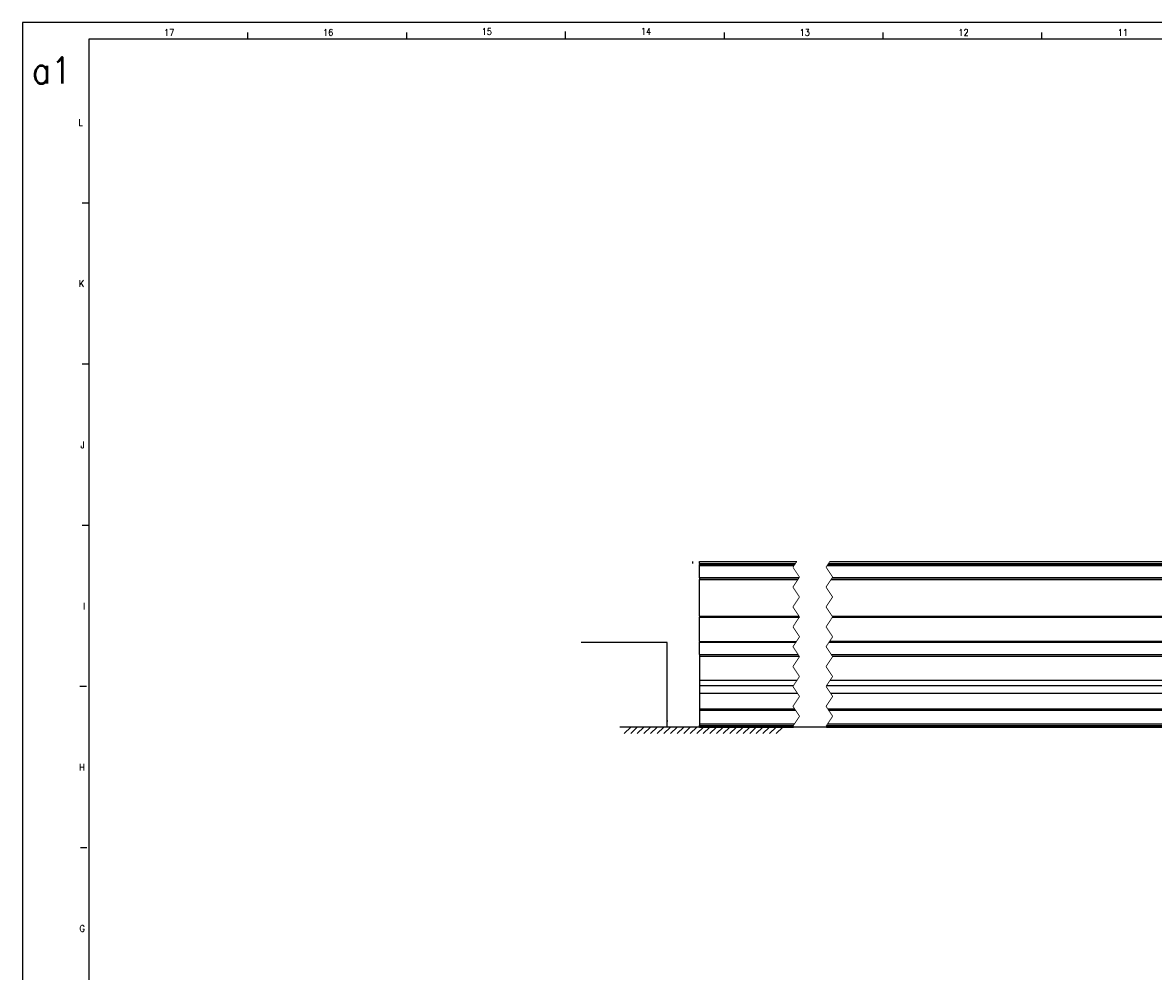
# Model space of a CAD drawing. Header units: inches. Extents: x -381 to 2497, y -418 to 176.
# Tile 2 of 7: x -381 to -40, y -111 to 176. Entities that reach past the tile are written whole.
import ezdxf

# ---------------------------------------------------------------- set-up
doc = ezdxf.new("R2010")
doc.units = ezdxf.units.IN
doc.layers.add('1', color=7, linetype='Continuous')
doc.styles.add('CONVERTER_11', font='txt.shx', dxfattribs={"width": 0.9})
doc.dimstyles.get("Standard").update_dxf_attribs({"dimtxt": 0.18, "dimasz": 0.18, "dimexe": 0.18, "dimexo": 0.0625, "dimgap": 0.09, "dimtad": 0, "dimtih": 1, "dimtoh": 1, "dimdec": 4, "dimzin": 0, "dimdsep": 46, "dimtxsty": 'Standard', "dimcen": 0.09, "dimadec": 0, "dimazin": 0, "dimtfac": 1, "dimtdec": 4, "dimtofl": 0, "dimtmove": 0, "dimatfit": 3, "dimfxl": 1, "dimtolj": 1, "dimtzin": 0, "dimarcsym": 0})

# ---------------------------------------------------------------- blocks, each defined once
blk = doc.blocks.new('Modulo_der__14E__1__10', base_point=(-176.82, -37.15))
at = {"color": 7, "linetype": 'Continuous'}
for p, q in [((-176.82, 12.97), (-147.41, 12.97)), ((-176.82, 12.97), (-176.82, 12.96)), ((-176.82, 12.96), (-147.42, 12.96)), ((-176.82, 12.35), (-176.82, 12.96)), ((-176.82, 12.35), (-147.82, 12.35)), ((-176.82, 12.35), (-176.82, 12.03)), ((-176.82, 12.03), (-148.04, 12.03)), ((-176.82, 11.7), (-176.82, 12.03)), ((-176.82, 7.99), (-176.82, 11.7)), ((-176.82, 11.7), (-148.25, 11.7)), ((-138.25, 11.7), (265.68, 11.7)), ((-138.04, 12.03), (265.68, 12.03)), ((-137.82, 12.35), (265.68, 12.35)), ((-137.42, 12.96), (265.68, 12.96)), ((-137.41, 12.97), (265.68, 12.97)), ((-146.73, 7.99), (-176.82, 7.99)), ((-176.82, 7.99), (-176.82, 7.97)), ((-176.82, 7.97), (-146.74, 7.97)), ((-176.82, 7.97), (-176.82, 7.47)), ((-176.82, 7.47), (-147.07, 7.47)), ((-176.82, -3.59), (-176.82, 7.47)), ((-137.07, 7.47), (186.68, 7.47)), ((-136.74, 7.97), (186.68, 7.97)), ((244.68, 7.99), (-136.73, 7.99)), ((-176.82, -3.59), (-146.69, -3.59)), ((-176.82, -3.59), (-176.82, -3.84)), ((-176.82, -11.21), (-176.82, -3.84)), ((-176.82, -3.84), (-146.62, -3.84)), ((-136.69, -3.59), (186.68, -3.59)), ((-136.62, -3.84), (186.68, -3.84)), ((-176.82, -11.21), (-176.82, -11.46)), ((-176.82, -11.21), (-147.53, -11.21)), ((-176.82, -15.09), (-176.82, -11.46)), ((-176.82, -11.46), (-147.69, -11.46)), ((-137.69, -11.46), (186.68, -11.46)), ((186.68, -11.21), (-137.53, -11.21)), ((-176.82, -15.09), (-176.82, -15.59)), ((-176.82, -15.09), (-147.03, -15.09)), ((-176.82, -15.59), (-176.82, -18.82)), ((-176.82, -15.59), (-146.7, -15.59)), ((-137.03, -15.09), (186.68, -15.09)), ((-136.7, -15.59), (186.68, -15.59)), ((-176.82, -18.82), (-176.82, -22.85)), ((-176.82, -22.85), (-147.29, -22.85)), ((-176.82, -22.85), (-176.82, -24.52)), ((-137.29, -22.85), (186.68, -22.85)), ((-176.82, -24.52), (-176.82, -25)), ((-176.82, -24.52), (-148.4, -24.52)), ((-176.82, -25), (-176.82, -26.81)), ((-176.82, -26.81), (-147.22, -26.81)), ((-176.82, -26.81), (-176.82, -26.84)), ((-176.82, -26.84), (-147.2, -26.84)), ((-176.82, -26.84), (-176.82, -31.52)), ((-138.4, -24.52), (186.68, -24.52)), ((-137.22, -26.81), (113.43, -26.81)), ((-137.2, -26.84), (113.43, -26.84)), ((-176.82, -31.52), (-148.07, -31.52)), ((-176.82, -31.52), (-176.82, -31.96)), ((-176.82, -31.96), (-176.82, -36.03)), ((-176.82, -31.96), (-147.79, -31.96)), ((-138.07, -31.52), (244.68, -31.52)), ((-137.79, -31.96), (244.68, -31.96)), ((-176.82, -36.03), (-148.07, -36.03)), ((-176.82, -36.03), (-176.82, -36.53)), ((-176.82, -36.78), (-176.82, -36.53)), ((-176.82, -36.53), (-148.41, -36.53)), ((-176.82, -36.78), (-148.57, -36.78)), ((-176.82, -36.78), (-176.82, -37.03)), ((-176.82, -37.03), (-148.41, -37.03)), ((-138.57, -36.78), (265.68, -36.78)), ((-138.41, -36.53), (265.68, -36.53)), ((-138.41, -37.03), (265.68, -37.03)), ((-138.07, -36.03), (244.68, -36.03))]:
    blk.add_line(p, q, dxfattribs=at)
at = {"color": 2, "linetype": 'Continuous', "const_width": 0.25}
for points in [[(-148.57, 11.22), (-148.25, 11.7)], [(-146.57, 8.22), (-148.57, 11.22)], [(-148.04, 12.03), (-148.25, 11.7)], [(-148.04, 12.03), (-147.82, 12.35)], [(-147.82, 12.35), (-147.42, 12.96)], [(-147.42, 12.96), (-147.41, 12.97)], [(-138.25, 11.7), (-138.57, 11.22)], [(-138.57, 11.22), (-136.57, 8.22)], [(-138.25, 11.7), (-138.04, 12.03)], [(-137.82, 12.35), (-138.04, 12.03)], [(-137.42, 12.96), (-137.82, 12.35)], [(-137.41, 12.97), (-137.42, 12.96)], [(-148.57, 5.22), (-147.07, 7.47)], [(-147.35, 9.39), (-147.34, 9.38)], [(-147.34, 9.38), (-147.32, 9.34)], [(-147.07, 7.47), (-146.74, 7.97)], [(-146.73, 7.99), (-146.74, 7.97)], [(-146.73, 7.99), (-146.57, 8.22)], [(-137.07, 7.47), (-138.57, 5.22)], [(-136.74, 7.97), (-137.07, 7.47)], [(-136.74, 7.97), (-136.73, 7.99)], [(-136.57, 8.22), (-136.73, 7.99)], [(-146.57, 2.22), (-148.57, 5.22)], [(-138.57, 5.22), (-138.5, 5.33)], [(-138.51, 5.12), (-138.57, 5.22)], [(-138.57, 5.22), (-136.57, 2.22)], [(-138.5, 5.33), (-138.35, 5.56)], [(-148.57, -0.78), (-146.57, 2.22)], [(-136.57, 2.22), (-138.57, -0.78)], [(-146.69, -3.59), (-148.57, -0.78)], [(-138.57, -0.78), (-136.69, -3.59)], [(-137.05, -3.06), (-137.06, -3.05)], [(-148.57, -6.78), (-146.62, -3.84)], [(-146.57, -9.78), (-148.57, -6.78)], [(-146.57, -3.78), (-146.69, -3.59)], [(-146.62, -3.84), (-146.57, -3.78)], [(-136.62, -3.84), (-138.57, -6.78)], [(-138.57, -6.78), (-136.57, -9.78)], [(-136.69, -3.59), (-136.57, -3.78)], [(-136.57, -3.78), (-136.62, -3.84)], [(-147.53, -11.21), (-146.57, -9.78)], [(-136.57, -9.78), (-137.53, -11.21)], [(-148.57, -12.78), (-147.69, -11.46)], [(-147.03, -15.09), (-148.57, -12.78)], [(-147.69, -11.46), (-147.53, -11.21)], [(-137.69, -11.46), (-138.57, -12.78)], [(-138.57, -12.78), (-138.19, -12.2)], [(-138.57, -12.78), (-137.03, -15.09)], [(-137.07, -15.02), (-138.25, -13.26)], [(-138.09, -12.05), (-138.08, -12.03)], [(-138.06, -12.01), (-138.05, -12)], [(-138.05, -12), (-138.05, -11.98)], [(-138, -11.91), (-137.98, -11.89)], [(-137.98, -11.89), (-137.97, -11.87)], [(-137.68, -11.43), (-137.93, -11.81)], [(-137.53, -11.21), (-137.69, -11.46)], [(-146.57, -15.78), (-148.57, -18.78)], [(-146.7, -15.59), (-147.03, -15.09)], [(-146.7, -15.59), (-146.57, -15.78)], [(-138.57, -18.78), (-136.57, -15.78)], [(-136.97, -15.18), (-137.07, -15.02)], [(-137.03, -15.09), (-136.7, -15.59)], [(-136.57, -15.78), (-136.7, -15.59)], [(-148.57, -18.78), (-146.57, -21.78)], [(-136.57, -21.78), (-138.57, -18.78)], [(-148.4, -24.52), (-147.29, -22.85)], [(-146.57, -21.78), (-147.29, -22.85)], [(-137.29, -22.85), (-138.4, -24.52)], [(-137.29, -22.85), (-136.57, -21.78)], [(-148.4, -24.52), (-148.57, -24.78)], [(-148.57, -24.78), (-147.22, -26.81)], [(-147.2, -26.84), (-147.22, -26.81)], [(-147.2, -26.84), (-146.57, -27.78)], [(-138.57, -24.78), (-138.55, -24.74)], [(-137.22, -26.81), (-138.57, -24.78)], [(-138.55, -24.74), (-138.4, -24.52)], [(-137.22, -26.81), (-137.2, -26.84)], [(-136.57, -27.78), (-137.2, -26.84)], [(-146.57, -27.78), (-148.57, -30.78)], [(-148.57, -30.78), (-148.07, -31.52)], [(-138.57, -30.78), (-136.57, -27.78)], [(-138.07, -31.52), (-138.57, -30.78)], [(-147.79, -31.96), (-148.07, -31.52)], [(-146.57, -33.78), (-148.07, -36.03)], [(-147.79, -31.96), (-146.57, -33.78)], [(-138.07, -31.52), (-137.79, -31.96)], [(-138.07, -36.03), (-136.57, -33.78)], [(-136.57, -33.78), (-137.79, -31.96)], [(-148.57, -36.78), (-148.41, -36.53)], [(-148.41, -37.03), (-148.57, -36.78)], [(-148.41, -36.53), (-148.07, -36.03)], [(-138.41, -36.53), (-138.57, -36.78)], [(-138.57, -36.78), (-138.41, -37.03)], [(-138.07, -36.03), (-138.41, -36.53)]]:
    blk.add_lwpolyline(points, dxfattribs=at)
blk = doc.blocks.new('MOD-14E-F__11', base_point=(-176.82, -37.15))
blk.add_blockref('Modulo_der__14E__1__10', (-176.82, -37.15))
blk = doc.blocks.new('Marco_a1', base_point=(38.87, -121.38))
at = {"layer": '1', "color": 2, "linetype": 'Continuous'}
for p, q in [((458.87, 175.62), (-381.13, 175.62)), ((-381.13, 175.62), (-381.13, -418.38)), ((-313.19, 172.62), (-313.19, 170.62)), ((-265.25, 172.62), (-265.25, 170.62)), ((-217.31, 172.9), (-217.31, 170.9)), ((-169.37, 172.62), (-169.37, 170.62)), ((-121.43, 172.62), (-121.43, 170.62)), ((-73.48, 172.62), (-73.48, 170.62)), ((-361.13, 121.15), (-363.13, 121.15)), ((-361.13, 72.49), (-363.13, 72.49)), ((-361.13, 23.82), (-363.13, 23.82)), ((-361.87, -24.85), (-363.87, -24.85)), ((-361.7, -73.51), (-363.7, -73.51))]:
    blk.add_line(p, q, dxfattribs=at)
at = {"layer": '1', "color": 7, "linetype": 'Continuous'}
for p, q in [((453.87, 170.62), (-361.13, 170.62)), ((-361.13, 170.62), (-361.13, -413.38))]:
    blk.add_line(p, q, dxfattribs=at)
at = {"layer": '1', "color": 2, "char_height": 2, "attachment_point": 4, "line_spacing_factor": 1.20048, "style": 'CONVERTER_11'}
for s, insert in [('15', (-242.52, 172.92)), ('14', (-194.47, 172.98)), ('17', (-338.41, 172.65)), ('16', (-290.41, 172.65)), ('13', (-146.55, 172.65)), ('12', (-98.59, 172.65)), ('11', (-50.5, 172.65)), ('L', (-364.25, 145.49)), ('K', (-364.16, 96.82)), ('J', (-363.64, 48.15)), ('I', (-362.87, -0.51)), ('H', (-364.08, -49.18)), ('G', (-363.97, -97.85))]:
    blk.add_mtext(s, dxfattribs=dict(at, insert=insert))
at = {"layer": '1', "color": 6, "insert": (-378.4, 161.19), "char_height": 8, "attachment_point": 4, "line_spacing_factor": 1.20048, "style": 'CONVERTER_11'}
blk.add_mtext('a1', dxfattribs=at)
blk = doc.blocks.new('Top', base_point=(38.87, -121.38))
blk.add_blockref('Marco_a1', (38.87, -121.38))
blk = doc.blocks.new('_dummy_frame', base_point=(-381.13, -418.38))
blk.add_blockref('Top', (38.87, -121.38))
blk = doc.blocks.new('Inferior1', base_point=(-743, -11.276))
at = {"layer": '1', "color": 7, "linetype": 'Continuous'}
for p, q in [((-178.822, 12.353), (-178.822, 12.957)), ((-136.822, -37.026), (-200.822, -37.026)), ((-197.544, -37.026), (-199.544, -39.026)), ((-195.545, -37.026), (-197.545, -39.026)), ((-193.547, -37.026), (-195.545, -39.026)), ((-191.55, -37.026), (-193.55, -39.026)), ((-189.541, -37.026), (-191.541, -39.026)), ((-187.542, -37.026), (-189.542, -39.026)), ((-185.544, -37.026), (-187.542, -39.026)), ((-183.546, -37.026), (-185.546, -39.026)), ((-181.54, -37.026), (-183.54, -39.026)), ((-179.541, -37.026), (-181.541, -39.026)), ((-177.543, -37.026), (-179.541, -39.026)), ((-175.546, -37.026), (-177.546, -39.026)), ((-173.623, -37.026), (-175.623, -39.026)), ((-171.624, -37.026), (-173.624, -39.026)), ((-169.626, -37.026), (-171.624, -39.026)), ((-167.628, -37.026), (-169.628, -39.026)), ((-165.619, -37.026), (-167.619, -39.026)), ((-163.62, -37.026), (-165.62, -39.026)), ((-161.622, -37.026), (-163.62, -39.026)), ((-159.625, -37.026), (-161.625, -39.026)), ((-157.618, -37.026), (-159.618, -39.026)), ((-155.62, -37.026), (-157.62, -39.026)), ((-153.622, -37.026), (-155.62, -39.026)), ((-151.624, -37.026), (-153.624, -39.026))]:
    blk.add_line(p, q, dxfattribs=at)
at = {"layer": '1', "color": 2}
blk.add_solid([(-186.809, -35.026), (-186.282, -35.026), (-186.545, -37.026)], dxfattribs=at)
blk.add_blockref('MOD-14E-F__11', (-176.822, -37.151))
at = {"layer": '1', "color": 2, "linetype": 'Continuous', "has_arrowhead": 0}
blk.add_leader([(-186.545, -37.026), (-186.545, -11.491), (-212.545, -11.491)], dimstyle='Standard', dxfattribs=at)

msp = doc.modelspace()

# ---------------------------------------------------------------- block references
msp.add_blockref('Inferior1', (-743, -11.28))
at = {"layer": '1'}
msp.add_blockref('_dummy_frame', (-381.13, -418.38), dxfattribs=at)

doc.saveas('drawing.dxf')
